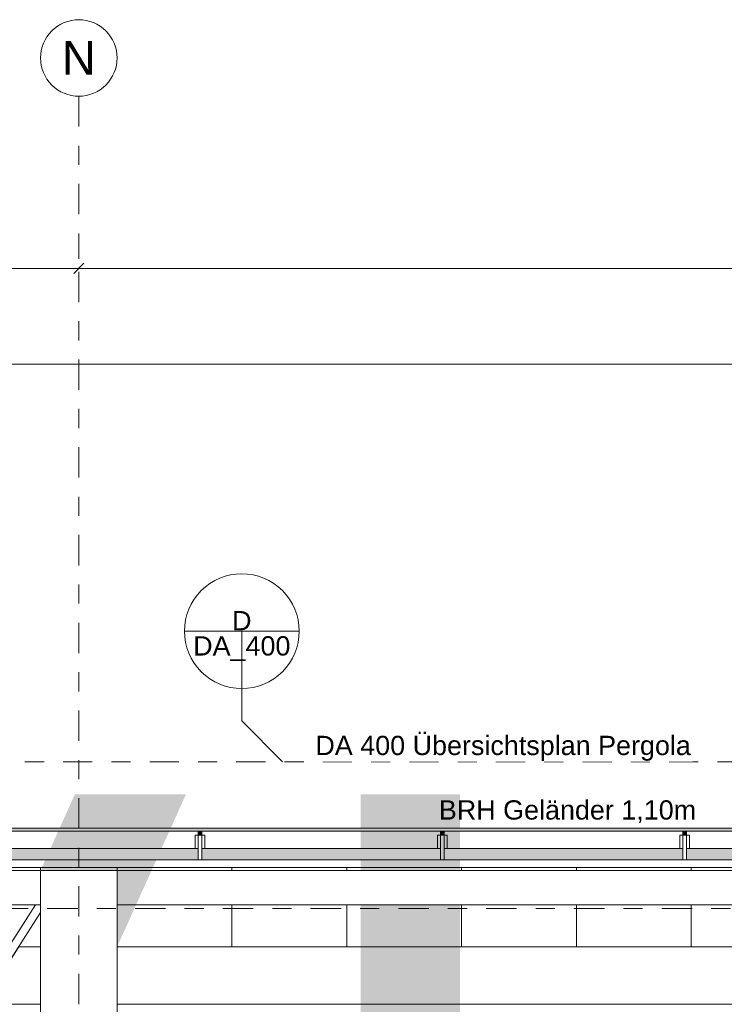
# Model space of a CAD drawing. Header units: metres. Extents: x -180 to 4, y -47 to 4.
# Tile 213 of 256: x -107.33 to -103.65, y -0.95 to 4.2. Entities that reach past the tile are written whole.
import ezdxf

# ---------------------------------------------------------------- set-up
doc = ezdxf.new("R2010")
doc.units = ezdxf.units.M
doc.header["$LTSCALE"] = 0.05
doc.header["$PDMODE"] = 1
doc.header["$PDSIZE"] = -2
doc.linetypes.add('ISO-10 Strichpunktlinie', pattern=[4.699, 3.048, -0.762, 0.127, -0.762])
doc.linetypes.add('Linienart-53', pattern=[5.291531, 3.175, -1.058062, 0.352704, -0.705764])
doc.layers.get('0').update_dxf_attribs({"lineweight": 25})
for name, color, linetype, lineweight, true_color in [('30 -36 Dächer- 3 Dachbeläge', 7, 'Continuous', 15, 0x9999ff), ('30 -36 Dächer- 4 Dachbekleidungen', 7, 'Continuous', 9, 0xccccff), ('70 -72 Beschriftung- 1 Beschriftung allgemein', 7, 'Continuous', 9, 0xff6633), ('70 -72 Beschriftung- 7 Detailverweise', 7, 'Continuous', 9, 0x00dd00), ('70 -72 Beschriftung- 7 Detailverweise Linie', 7, 'Continuous', 9, 0x00dd00), ('70 -76 Bemaßung- 2 Allgemein', 7, 'Continuous', 5, 0x6666cc)]:
    doc.layers.add(name, color=color, linetype=linetype, lineweight=lineweight, true_color=true_color)
for name, color, linetype, lineweight in [('40 -41 Abwasser_Wasser_Gas- 2 Wasser-1', 7, 'Continuous', 15), ('60- 61 allgemeine Ausstattung- 4 Terrassen', 7, 'Continuous', 9), ('70 -71 Achsen- 1 Gebäudeachsen', 7, 'Linienart-53', 18), ('70 -72 Beschriftung-14 Schatten', 7, 'Continuous', 5), ('Keine', 7, 'Continuous', 9)]:
    doc.layers.add(name, color=color, linetype=linetype, lineweight=lineweight)
doc.styles.add('Arial', font='arial.ttf')
doc.dimstyles.new('k+k_klein', dxfattribs={"dimtxt": 0.075516, "dimasz": 0.05302, "dimexe": 0.05, "dimexo": 0.15, "dimgap": 0.005, "dimtad": 1, "dimdec": 3, "dimtxsty": 'Arial', "dimblk": 'VW_SLASH-2', "dimblk1": 'VW_SLASH-2', "dimblk2": 'VW_SLASH-2', "dimcen": 0, "dimdle": 0.025, "dimadec": 3, "dimazin": 0, "dimtfac": 0.75, "dimtdec": 3, "dimtix": 1, "dimtmove": 0, "dimatfit": 0, "dimldrblk": 'VW_FILLEDARROW', "dimfxl": 0.1, "dimfxlon": 1, "dimfrac": 2, "dimtolj": 1, "dimarcsym": 0})

# ---------------------------------------------------------------- blocks, each defined once
blk = doc.blocks.new('Gruppe-923')
at = {"layer": '70 -72 Beschriftung- 1 Beschriftung allgemein', "insert": (-105.1393, 0.1193), "char_height": 0.100689, "attachment_point": 1, "line_spacing_factor": 0.970891, "style": 'Arial'}
blk.add_mtext('BRH Geländer 1,10m', dxfattribs=at)
blk = doc.blocks.new('Gruppe-1156')
at = {"color": 255}
blk.add_wipeout([(-106.3777, -0.132), (-106.3777, -0.062), (-106.3977, -0.062), (-106.3977, -0.132)], dxfattribs=at).dxf.layer = '30 -36 Dächer- 4 Dachbekleidungen'
at = {"layer": '30 -36 Dächer- 3 Dachbeläge', "linetype": 'Continuous', "lineweight": 0, "transparency": 33554687}
blk.add_hatch(color=254, dxfattribs=at).paths.add_polyline_path([(-106.3777, -0.042), (-106.3777, -0.062), (-106.3977, -0.062), (-106.3977, -0.042)])
at = {"layer": '30 -36 Dächer- 3 Dachbeläge', "color": 254, "linetype": 'Continuous', "lineweight": 9, "true_color": 0xccccff, "transparency": 33554687, "flags": 128}
blk.add_lwpolyline([(-106.3777, -0.042), (-106.3777, -0.062), (-106.3977, -0.062), (-106.3977, -0.042)], dxfattribs=at)
at = {"layer": '30 -36 Dächer- 4 Dachbekleidungen', "flags": 128}
for points in [[(-106.4127, -0.132), (-106.4127, -0.062), (-106.3977, -0.062)], [(-106.3777, -0.132), (-106.3777, -0.062), (-106.3977, -0.062), (-106.3977, -0.132)], [(-106.3627, -0.132), (-106.3627, -0.062), (-106.3777, -0.062)]]:
    blk.add_lwpolyline(points, dxfattribs=at)
at = {"color": 255}
blk.add_wipeout([(-106.3777, -0.132), (-106.3777, -0.192), (-106.3977, -0.192), (-106.3977, -0.132)], dxfattribs=at).dxf.layer = '30 -36 Dächer- 4 Dachbekleidungen'
at = {"layer": '30 -36 Dächer- 4 Dachbekleidungen', "flags": 128}
blk.add_lwpolyline([(-106.3777, -0.132), (-106.3777, -0.192), (-106.3977, -0.192), (-106.3977, -0.132)], dxfattribs=at)
blk = doc.blocks.new('Gruppe-1157')
at = {"color": 255}
blk.add_wipeout([(-105.111, -0.132), (-105.111, -0.062), (-105.131, -0.062), (-105.131, -0.132)], dxfattribs=at).dxf.layer = '30 -36 Dächer- 4 Dachbekleidungen'
at = {"layer": '30 -36 Dächer- 3 Dachbeläge', "linetype": 'Continuous', "lineweight": 0, "transparency": 33554687}
blk.add_hatch(color=254, dxfattribs=at).paths.add_polyline_path([(-105.111, -0.042), (-105.111, -0.062), (-105.131, -0.062), (-105.131, -0.042)])
at = {"layer": '30 -36 Dächer- 3 Dachbeläge', "color": 254, "linetype": 'Continuous', "lineweight": 9, "true_color": 0xccccff, "transparency": 33554687, "flags": 128}
blk.add_lwpolyline([(-105.111, -0.042), (-105.111, -0.062), (-105.131, -0.062), (-105.131, -0.042)], dxfattribs=at)
at = {"layer": '30 -36 Dächer- 4 Dachbekleidungen', "flags": 128}
for points in [[(-105.146, -0.132), (-105.146, -0.062), (-105.131, -0.062)], [(-105.111, -0.132), (-105.111, -0.062), (-105.131, -0.062), (-105.131, -0.132)], [(-105.096, -0.132), (-105.096, -0.062), (-105.111, -0.062)]]:
    blk.add_lwpolyline(points, dxfattribs=at)
at = {"color": 255}
blk.add_wipeout([(-105.111, -0.132), (-105.111, -0.192), (-105.131, -0.192), (-105.131, -0.132)], dxfattribs=at).dxf.layer = '30 -36 Dächer- 4 Dachbekleidungen'
at = {"layer": '30 -36 Dächer- 4 Dachbekleidungen', "flags": 128}
blk.add_lwpolyline([(-105.111, -0.132), (-105.111, -0.192), (-105.131, -0.192), (-105.131, -0.132)], dxfattribs=at)
blk = doc.blocks.new('Gruppe-1158')
at = {"color": 255}
blk.add_wipeout([(-103.8443, -0.132), (-103.8443, -0.062), (-103.8643, -0.062), (-103.8643, -0.132)], dxfattribs=at).dxf.layer = '30 -36 Dächer- 4 Dachbekleidungen'
at = {"layer": '30 -36 Dächer- 3 Dachbeläge', "linetype": 'Continuous', "lineweight": 0, "transparency": 33554687}
blk.add_hatch(color=254, dxfattribs=at).paths.add_polyline_path([(-103.8443, -0.042), (-103.8443, -0.062), (-103.8643, -0.062), (-103.8643, -0.042)])
at = {"layer": '30 -36 Dächer- 3 Dachbeläge', "color": 254, "linetype": 'Continuous', "lineweight": 9, "true_color": 0xccccff, "transparency": 33554687, "flags": 128}
blk.add_lwpolyline([(-103.8443, -0.042), (-103.8443, -0.062), (-103.8643, -0.062), (-103.8643, -0.042)], dxfattribs=at)
at = {"layer": '30 -36 Dächer- 4 Dachbekleidungen', "flags": 128}
for points in [[(-103.8793, -0.132), (-103.8793, -0.062), (-103.8643, -0.062)], [(-103.8443, -0.132), (-103.8443, -0.062), (-103.8643, -0.062), (-103.8643, -0.132)], [(-103.8293, -0.132), (-103.8293, -0.062), (-103.8443, -0.062)]]:
    blk.add_lwpolyline(points, dxfattribs=at)
at = {"color": 255}
blk.add_wipeout([(-103.8443, -0.132), (-103.8443, -0.192), (-103.8643, -0.192), (-103.8643, -0.132)], dxfattribs=at).dxf.layer = '30 -36 Dächer- 4 Dachbekleidungen'
at = {"layer": '30 -36 Dächer- 4 Dachbekleidungen', "flags": 128}
blk.add_lwpolyline([(-103.8443, -0.132), (-103.8443, -0.192), (-103.8643, -0.192), (-103.8643, -0.132)], dxfattribs=at)
blk = doc.blocks.new('Gruppe-1384')
at = {"layer": '30 -36 Dächer- 3 Dachbeläge', "linetype": 'Continuous', "lineweight": 0}
blk.add_hatch(color=254, dxfattribs=at).paths.add_polyline_path([(-159.80099996, -0.19204198), (-83.34099996, -0.19204198), (-83.34099996, -0.02704198), (-159.80099996, -0.02704198)])
at = {"layer": '30 -36 Dächer- 3 Dachbeläge', "flags": 128}
blk.add_lwpolyline([(-159.80099996, -0.19204198), (-83.34099996, -0.19204198), (-83.34099996, -0.02704198), (-159.80099996, -0.02704198)], close=True, dxfattribs=at)
at = {"layer": '70 -72 Beschriftung- 1 Beschriftung allgemein', "color": 7}
blk.add_blockref('Gruppe-923', (0, 0), dxfattribs=at)
at = {"color": 255, "lineweight": 9}
blk.add_wipeout([(-159.62399996, -0.64704198), (-83.51799996, -0.64704198), (-83.51799996, -0.94704198), (-159.62399996, -0.94704198)], dxfattribs=at).dxf.layer = '40 -41 Abwasser_Wasser_Gas- 2 Wasser-1'
at = {"layer": '60- 61 allgemeine Ausstattung- 4 Terrassen', "linetype": 'Continuous', "lineweight": 9, "transparency": 33554534}
h = blk.add_hatch(dxfattribs=at)
h.set_pattern_fill('Platte 60_60 SRF-1', style=0, pattern_type=2)
h.set_pattern_definition([(90, (-107.221, -0.64704), (-0.6, 7e-17), []), (0, (-107.221, -0.64704), (0, 0.6), [])])
h.paths.add_polyline_path([(-114.42099996, -0.19204198), (-107.22099996, -0.19204198), (-107.22099996, -0.64704198), (-114.42099996, -0.64704198)])
h = blk.add_hatch(dxfattribs=at)
h.set_pattern_fill('Platte 60_60 SRF-1', style=0, pattern_type=2)
h.set_pattern_definition([(90, (-99.621, -0.64704), (-0.6, 7e-17), []), (0, (-99.621, -0.64704), (0, 0.6), [])])
h.paths.add_polyline_path([(-106.82099996, -0.19204198), (-99.62099996, -0.19204198), (-99.62099996, -0.64704198), (-106.82099996, -0.64704198)])
at = {"layer": '40 -41 Abwasser_Wasser_Gas- 2 Wasser-1', "color": 7, "lineweight": 9, "flags": 128}
blk.add_lwpolyline([(-159.62399996, -0.64704198), (-83.51799996, -0.64704198), (-83.51799996, -0.94704198), (-159.62399996, -0.94704198)], close=True, dxfattribs=at)
at = {"layer": '60- 61 allgemeine Ausstattung- 4 Terrassen', "color": 252, "linetype": 'Continuous', "lineweight": 9, "true_color": 0x888888, "transparency": 33554687, "flags": 128}
blk.add_lwpolyline([(-114.42099996, -0.19204198), (-107.22099996, -0.19204198), (-107.22099996, -0.64704198), (-114.42099996, -0.64704198)], close=True, dxfattribs=at)
at = {"layer": '60- 61 allgemeine Ausstattung- 4 Terrassen', "color": 252, "linetype": 'Continuous', "lineweight": 9, "true_color": 0x888888, "flags": 128}
blk.add_lwpolyline([(-106.82099996, -0.19204198), (-99.62099996, -0.19204198), (-99.62099996, -0.64704198), (-106.82099996, -0.64704198)], close=True, dxfattribs=at)
at = {"color": 255}
blk.add_wipeout([(-159.80099996, -0.13204198), (-83.34099996, -0.13204198), (-83.34099996, -0.04204198), (-159.80099996, -0.04204198)], dxfattribs=at).dxf.layer = '30 -36 Dächer- 4 Dachbekleidungen'
at = {"layer": '30 -36 Dächer- 4 Dachbekleidungen', "flags": 128}
blk.add_lwpolyline([(-159.80099996, -0.13204198), (-83.34099996, -0.13204198), (-83.34099996, -0.04204198), (-159.80099996, -0.04204198)], close=True, dxfattribs=at)
at = {"color": 255}
blk.add_wipeout([(-159.80099996, -0.23204198), (-83.34099996, -0.23204198), (-83.34099996, -0.19204198), (-159.80099996, -0.19204198)], dxfattribs=at).dxf.layer = '30 -36 Dächer- 4 Dachbekleidungen'
at = {"layer": '30 -36 Dächer- 4 Dachbekleidungen', "flags": 128}
blk.add_lwpolyline([(-159.80099996, -0.23204198), (-83.34099996, -0.23204198), (-83.34099996, -0.19204198), (-159.80099996, -0.19204198)], close=True, dxfattribs=at)
at = {"layer": '70 -72 Beschriftung- 1 Beschriftung allgemein', "color": 7}
for name in ['Gruppe-1156', 'Gruppe-1157', 'Gruppe-1158']:
    blk.add_blockref(name, (0, 0), dxfattribs=at)
blk = doc.blocks.new('Gruppe-1434')
at = {"color": 255}
blk.add_wipeout([(-114.421, -0.4672), (-107.2466, -11.717), (-107.221, -11.717), (-107.221, -11.6769), (-114.3954, -0.427), (-114.421, -0.427)], dxfattribs=at).dxf.layer = '60- 61 allgemeine Ausstattung- 4 Terrassen'
blk.add_wipeout([(-107.221, -0.4672), (-107.221, -0.427), (-107.2466, -0.427), (-114.421, -11.6769), (-114.421, -11.717), (-114.3954, -11.717)], dxfattribs=at).dxf.layer = '60- 61 allgemeine Ausstattung- 4 Terrassen'
at = {"layer": '60- 61 allgemeine Ausstattung- 4 Terrassen', "flags": 128}
blk.add_lwpolyline([(-107.221, -0.4672), (-107.221, -0.427), (-107.2466, -0.427), (-114.421, -11.6769), (-114.421, -11.717), (-114.3954, -11.717)], close=True, dxfattribs=at)
blk = doc.blocks.new('Gruppe-1437')
at = {"layer": '60- 61 allgemeine Ausstattung- 4 Terrassen', "color": 7, "linetype": 'Continuous', "transparency": 33554495}
blk.add_solid([(-107.221, -5.0864), (-110.1429, -0.427), (-107.221, -5.1667), (-110.1932, -0.427)], dxfattribs=at)
blk = doc.blocks.new('Gruppe-1438')
at = {"layer": '70 -72 Beschriftung-14 Schatten', "linetype": 'Continuous', "lineweight": 0, "transparency": 33554495}
h = blk.add_hatch(color=7, dxfattribs=at)
h.paths.add_polyline_path([(-99.3181, -9.9923), (-99.7998, -11.277), (-99.381, -11.277), (-99.381, -11.1), (-83.518, -11.1), (-83.518, -8.7228), (-97.7878, -8.7228), (-97.4287, -7.9275), (-97.4287, 0.15), (-97.9487, 0.15), (-97.9487, -7.7933), (-105.0287, -7.7933), (-105.0287, 0.15), (-105.5487, 0.15), (-105.5487, -7.7933), (-112.6287, -7.7933), (-112.6287, 0.15), (-113.1487, 0.15), (-113.1487, -7.7933), (-120.2287, -7.7933), (-120.2287, 0.15), (-120.7487, 0.15), (-120.7487, -7.7933), (-127.8287, -7.7933), (-127.8287, 0.15), (-128.3487, 0.15), (-128.3487, -7.7933), (-135.4287, -7.7933), (-135.4287, 0.15), (-135.9487, 0.15), (-135.9487, -7.7933), (-143.0287, -7.7933), (-143.0287, 0.15), (-143.5487, 0.15), (-143.5487, -7.7933), (-150.6287, -7.7933), (-150.6287, 0.15), (-151.1487, 0.15), (-151.1487, -7.7933), (-158.2287, -7.7933), (-158.2287, 0.15), (-158.7487, 0.15), (-158.7487, -0.087), (-159.801, -0.087), (-159.801, -9.1985), (-166.4632, -9.1985), (-166.4632, -0.057), (-166.9832, -0.057), (-166.9832, -9.1985), (-174.0632, -9.1985), (-174.0632, -0.027), (-174.5832, -0.027), (-174.5832, -9.1985), (-175.221, -10.6111), (-175.221, -11.897), (-174.0632, -9.3327), (-167.0438, -9.3327), (-167.621, -10.6111), (-167.621, -11.897), (-166.4632, -9.3327), (-159.801, -9.3327), (-159.801, -10.1239), (-160.021, -10.6111), (-160.021, -11.897), (-159.831, -11.4762), (-159.831, -12.1155), (-158.8723, -9.9923), (-152.1416, -9.9923), (-152.421, -10.6111), (-152.421, -11.897), (-151.561, -9.9923), (-144.5416, -9.9923), (-144.821, -10.6111), (-144.821, -11.897), (-143.961, -9.9923), (-136.9416, -9.9923), (-137.221, -10.6111), (-137.221, -11.897), (-136.361, -9.9923), (-129.3416, -9.9923), (-129.621, -10.6111), (-129.621, -11.897), (-128.761, -9.9923), (-121.7416, -9.9923), (-122.021, -10.6111), (-122.021, -11.897), (-121.161, -9.9923), (-114.1416, -9.9923), (-114.421, -10.6111), (-114.421, -11.897), (-113.561, -9.9923), (-106.5416, -9.9923), (-106.821, -10.6111), (-106.821, -11.897), (-105.961, -9.9923)])
h.paths.add_polyline_path([(-151.2093, -7.9275), (-152.081, -9.8581), (-158.8117, -9.8581), (-158.7093, -9.6311), (-158.7093, -8.9919), (-158.2287, -7.9275)])
h.paths.add_polyline_path([(-99.2677, -9.8581), (-105.9004, -9.8581), (-105.0287, -7.9275), (-98.0093, -7.9275), (-98.3684, -8.7228), (-98.8421, -8.7228)])
h.paths.add_polyline_path([(-112.6287, -7.9275), (-105.6093, -7.9275), (-106.481, -9.8581), (-113.5004, -9.8581)])
h.paths.add_polyline_path([(-120.2287, -7.9275), (-113.2093, -7.9275), (-114.081, -9.8581), (-121.1004, -9.8581)])
h.paths.add_polyline_path([(-127.8287, -7.9275), (-120.8093, -7.9275), (-121.681, -9.8581), (-128.7004, -9.8581)])
h.paths.add_polyline_path([(-135.4287, -7.9275), (-128.4093, -7.9275), (-129.281, -9.8581), (-136.3004, -9.8581)])
h.paths.add_polyline_path([(-143.0287, -7.9275), (-136.0093, -7.9275), (-136.881, -9.8581), (-143.9004, -9.8581)])
h.paths.add_polyline_path([(-150.6287, -7.9275), (-143.6093, -7.9275), (-144.481, -9.8581), (-151.5004, -9.8581)])
at = {"color": 255, "lineweight": 9}
blk.add_wipeout([(-107.221, -0.247), (-106.821, -0.247), (-106.821, -11.897), (-107.221, -11.897)], dxfattribs=at).dxf.layer = '60- 61 allgemeine Ausstattung- 4 Terrassen'
at = {"layer": '60- 61 allgemeine Ausstattung- 4 Terrassen', "lineweight": 9, "flags": 128}
blk.add_lwpolyline([(-107.221, -0.247), (-106.821, -0.247), (-106.821, -11.897), (-107.221, -11.897)], close=True, dxfattribs=at)
at = {"color": 255, "lineweight": 9}
for points in [[(-114.421, -0.247), (-107.221, -0.247), (-107.221, -0.427), (-114.421, -0.427)], [(-106.821, -0.247), (-99.621, -0.247), (-99.621, -0.427), (-106.821, -0.427)]]:
    blk.add_wipeout(points, dxfattribs=at).dxf.layer = '60- 61 allgemeine Ausstattung- 4 Terrassen'
at = {"layer": '70 -72 Beschriftung-14 Schatten', "linetype": 'Continuous', "lineweight": 0, "transparency": 33554495}
blk.add_hatch(color=7, dxfattribs=at).paths.add_polyline_path([(-107.221, -0.247), (-106.821, -0.247), (-106.821, -0.647), (-106.4611, 0.15), (-107.0417, 0.15)])
at = {"layer": '60- 61 allgemeine Ausstattung- 4 Terrassen', "lineweight": 9, "flags": 128}
for points in [[(-114.421, -0.247), (-107.221, -0.247), (-107.221, -0.427), (-114.421, -0.427)], [(-106.821, -0.247), (-99.621, -0.247), (-99.621, -0.427), (-106.821, -0.427)]]:
    blk.add_lwpolyline(points, close=True, dxfattribs=at)
at = {"layer": '60- 61 allgemeine Ausstattung- 4 Terrassen', "color": 7}
blk.add_blockref('Gruppe-1434', (0, 0), dxfattribs=at)
blk.add_blockref('Gruppe-1437', (0, 0), dxfattribs=at)
blk = doc.blocks.new('_Dach_2D (2D)')
at = {"layer": '60- 61 allgemeine Ausstattung- 4 Terrassen', "color": 7}
blk.add_blockref('Gruppe-1384', (0, 0), dxfattribs=at)
blk.add_blockref('Gruppe-1438', (0, 0), dxfattribs=at)
blk = doc.blocks.new('VW_SLASH-2')
at = {"color": 0, "linetype": 'ByBlock', "lineweight": -2, "transparency": 16777216}
blk.add_line((0.472, 0), (-1, 0), dxfattribs=at)
at = {"color": 0, "lineweight": 5, "transparency": 16777216, "flags": 128}
blk.add_lwpolyline([(0.5, 0.5), (-0.5, -0.5)], dxfattribs=at)
blk = doc.blocks.new('*D2194')
at = {"layer": '70 -76 Bemaßung- 2 Allgemein', "color": 0, "lineweight": -2}
for p, q in [((-114.621, 3.05), (-114.621, 2.95)), ((-107.021, 3.05), (-107.021, 2.95)), ((-107.074, 2.9), (-114.568, 2.9))]:
    blk.add_line(p, q, dxfattribs=at)
at = {"layer": 'Defpoints', "color": 0}
for p in [(-114.621, 2.9), (-114.621, 2.9), (-107.021, 2.9)]:
    blk.add_point(p, dxfattribs=at)
at = {"layer": '70 -76 Bemaßung- 2 Allgemein', "color": 0, "lineweight": -2, "xscale": 0.05302001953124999, "yscale": 0.05302001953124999, "zscale": 0.05302001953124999, "rotation": 180}
blk.add_blockref('VW_SLASH-2', (-114.621, 2.9), dxfattribs=at)
at = {"layer": '70 -76 Bemaßung- 2 Allgemein', "color": 0, "lineweight": -2, "xscale": 0.05302001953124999, "yscale": 0.05302001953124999, "zscale": 0.05302001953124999}
blk.add_blockref('VW_SLASH-2', (-107.021, 2.9), dxfattribs=at)
at = {"layer": '70 -76 Bemaßung- 2 Allgemein', "color": 0, "insert": (-110.821, 2.9654), "char_height": 0.10069, "attachment_point": 5, "style": 'Arial'}
blk.add_mtext('\\A1;7,60', dxfattribs=at)
blk = doc.blocks.new('VW_FILLEDARROW')
at = {"linetype": 'Continuous', "lineweight": 0, "transparency": 16777216}
blk.add_hatch(color=0, dxfattribs=at).paths.add_polyline_path([(-2.829, 0.758), (0, 0), (-2.829, -0.758)])
at = {"color": 0, "lineweight": 5, "transparency": 16777216, "flags": 128}
blk.add_lwpolyline([(-2.829, 0.758), (0, 0), (-2.829, -0.758)], close=True, dxfattribs=at)
blk = doc.blocks.new('*D2195')
at = {"layer": '70 -76 Bemaßung- 2 Allgemein', "color": 0, "lineweight": -2}
for p, q in [((-107.021, 3.05), (-107.021, 2.95)), ((-99.421, 3.05), (-99.421, 2.95)), ((-99.474, 2.9), (-106.968, 2.9))]:
    blk.add_line(p, q, dxfattribs=at)
at = {"layer": 'Defpoints', "color": 0}
for p in [(-107.021, 2.9), (-107.021, 2.9), (-99.421, 2.9)]:
    blk.add_point(p, dxfattribs=at)
at = {"layer": '70 -76 Bemaßung- 2 Allgemein', "color": 0, "lineweight": -2, "xscale": 0.05302001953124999, "yscale": 0.05302001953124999, "zscale": 0.05302001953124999, "rotation": 180}
blk.add_blockref('VW_SLASH-2', (-107.021, 2.9), dxfattribs=at)
at = {"layer": '70 -76 Bemaßung- 2 Allgemein', "color": 0, "lineweight": -2, "xscale": 0.05302001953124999, "yscale": 0.05302001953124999, "zscale": 0.05302001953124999}
blk.add_blockref('VW_SLASH-2', (-99.421, 2.9), dxfattribs=at)
at = {"layer": '70 -76 Bemaßung- 2 Allgemein', "color": 0, "insert": (-103.221, 2.9654), "char_height": 0.10069, "attachment_point": 5, "style": 'Arial'}
blk.add_mtext('\\A1;7,60', dxfattribs=at)
blk = doc.blocks.new('*D2241')
at = {"layer": '70 -76 Bemaßung- 2 Allgemein', "color": 0, "lineweight": -2}
for p, q in [((-159.624, 2.3), (-159.624, 2.45)), ((-100.018, 2.3), (-100.018, 2.45)), ((-100.071, 2.4), (-159.571, 2.4))]:
    blk.add_line(p, q, dxfattribs=at)
at = {"layer": 'Defpoints', "color": 0}
for p in [(-159.624, 2.4), (-159.624, -0.497), (-100.018, -11.737)]:
    blk.add_point(p, dxfattribs=at)
at = {"layer": '70 -76 Bemaßung- 2 Allgemein', "color": 0, "lineweight": -2, "xscale": 0.05302001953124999, "yscale": 0.05302001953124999, "zscale": 0.05302001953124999, "rotation": 180}
blk.add_blockref('VW_SLASH-2', (-159.624, 2.4), dxfattribs=at)
at = {"layer": '70 -76 Bemaßung- 2 Allgemein', "color": 0, "lineweight": -2, "xscale": 0.05302001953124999, "yscale": 0.05302001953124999, "zscale": 0.05302001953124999}
blk.add_blockref('VW_SLASH-2', (-100.018, 2.4), dxfattribs=at)
at = {"layer": '70 -76 Bemaßung- 2 Allgemein', "color": 0, "insert": (-129.821, 2.4831), "char_height": 0.100689, "attachment_point": 5, "style": 'Arial'}
blk.add_mtext('\\A1;59,60\\S6^ ;', dxfattribs=at)
blk = doc.blocks.new('Gruppe-2070')
at = {"layer": '70 -72 Beschriftung- 7 Detailverweise'}
blk.add_line((-105.8691, 1.0036), (-106.4691, 1.0036), dxfattribs=at)
at = {"layer": '70 -72 Beschriftung- 7 Detailverweise', "flags": 128}
blk.add_lwpolyline([(-106.1691, 0.7036), (-106.1985, 0.705), (-106.2276, 0.7093), (-106.2562, 0.7165), (-106.2839, 0.7264), (-106.3105, 0.739), (-106.3357, 0.7541), (-106.3594, 0.7717), (-106.3812, 0.7914), (-106.401, 0.8132), (-106.4185, 0.8369), (-106.4336, 0.8621), (-106.4462, 0.8888), (-106.4562, 0.9165), (-106.4633, 0.945), (-106.4676, 0.9742), (-106.4691, 1.0036), (-106.4676, 1.033), (-106.4633, 1.0621), (-106.4562, 1.0906), (-106.4462, 1.1184), (-106.4336, 1.145), (-106.4185, 1.1702), (-106.401, 1.1939), (-106.3812, 1.2157), (-106.3594, 1.2355), (-106.3357, 1.253), (-106.3105, 1.2681), (-106.2839, 1.2807), (-106.2562, 1.2906), (-106.2276, 1.2978), (-106.1985, 1.3021), (-106.1691, 1.3036), (-106.1397, 1.3021), (-106.1105, 1.2978), (-106.082, 1.2906), (-106.0543, 1.2807), (-106.0277, 1.2681), (-106.0024, 1.253), (-105.9788, 1.2355), (-105.9569, 1.2157), (-105.9372, 1.1939), (-105.9196, 1.1702), (-105.9045, 1.145), (-105.8919, 1.1184), (-105.882, 1.0906), (-105.8748, 1.0621), (-105.8705, 1.033), (-105.8691, 1.0036), (-105.8705, 0.9742), (-105.8748, 0.945), (-105.882, 0.9165), (-105.8919, 0.8888), (-105.9045, 0.8621), (-105.9196, 0.8369), (-105.9372, 0.8132), (-105.9569, 0.7914), (-105.9788, 0.7717), (-106.0024, 0.7541), (-106.0277, 0.739), (-106.0543, 0.7264), (-106.082, 0.7165), (-106.1105, 0.7093), (-106.1397, 0.705)], close=True, dxfattribs=at)
at = {"layer": '70 -72 Beschriftung- 7 Detailverweise'}
blk.add_point((-106.1691, 1.0036), dxfattribs=at)
at = {"layer": '70 -72 Beschriftung- 7 Detailverweise', "line_spacing_factor": 0.96878, "style": 'Arial'}
for s, insert, char_height, attachment_point in [('D', (-106.1691, 1.0081), 0.1007, 8), ('DA_400', (-106.1691, 0.9769), 0.10069, 2)]:
    blk.add_mtext(s, dxfattribs=dict(at, insert=insert, char_height=char_height, attachment_point=attachment_point))
blk = doc.blocks.new('Gruppe-2071')
at = {"layer": '70 -72 Beschriftung- 7 Detailverweise', "transparency": 33554687}
for q in [(-106.1691, 1.0036), (-105.9559, 0.3209)]:
    blk.add_line((-106.1691, 0.5341), q, dxfattribs=at)
at = {"layer": '70 -72 Beschriftung- 7 Detailverweise', "color": 7, "transparency": 33554687}
blk.add_blockref('Gruppe-2070', (0, 0), dxfattribs=at)
blk = doc.blocks.new('_Achsen (3D)')
at = {"layer": '70 -71 Achsen- 1 Gebäudeachsen', "transparency": 33554687}
for p, q in [((-107.021, 3.8), (-107.021, -46.172)), ((-179.668, -0.447), (3.826, -0.447))]:
    blk.add_line(p, q, dxfattribs=at)
at = {"color": 255, "transparency": 33554687}
blk.add_wipeout([(-107.021, 4.2), (-107.0014, 4.199), (-106.982, 4.1961), (-106.9629, 4.1913), (-106.9445, 4.1847), (-106.9267, 4.1763), (-106.9099, 4.1663), (-106.8941, 4.1546), (-106.8796, 4.1414), (-106.8664, 4.1268), (-106.8547, 4.1111), (-106.8446, 4.0942), (-106.8362, 4.0765), (-106.8296, 4.058), (-106.8248, 4.039), (-106.822, 4.0196), (-106.821, 4), (-106.822, 3.9804), (-106.8248, 3.9609), (-106.8296, 3.9419), (-106.8362, 3.9234), (-106.8446, 3.9057), (-106.8547, 3.8888), (-106.8664, 3.8731), (-106.8796, 3.8585), (-106.8941, 3.8454), (-106.9099, 3.8337), (-106.9267, 3.8236), (-106.9445, 3.8152), (-106.9629, 3.8086), (-106.982, 3.8038), (-107.0014, 3.8009), (-107.021, 3.8), (-107.0406, 3.8009), (-107.06, 3.8038), (-107.0791, 3.8086), (-107.0975, 3.8152), (-107.1153, 3.8236), (-107.1321, 3.8337), (-107.1479, 3.8454), (-107.1624, 3.8585), (-107.1756, 3.8731), (-107.1873, 3.8888), (-107.1974, 3.9057), (-107.2058, 3.9234), (-107.2124, 3.9419), (-107.2172, 3.9609), (-107.22, 3.9804), (-107.221, 4), (-107.22, 4.0196), (-107.2172, 4.039), (-107.2124, 4.058), (-107.2058, 4.0765), (-107.1974, 4.0942), (-107.1873, 4.1111), (-107.1756, 4.1268), (-107.1624, 4.1414), (-107.1479, 4.1546), (-107.1321, 4.1663), (-107.1153, 4.1763), (-107.0975, 4.1847), (-107.0791, 4.1913), (-107.06, 4.1961), (-107.0406, 4.199)], dxfattribs=at).dxf.layer = 'Keine'
at = {"layer": 'Keine', "transparency": 33554687, "flags": 128}
blk.add_lwpolyline([(-107.021, 4.2), (-107.0014, 4.199), (-106.982, 4.1961), (-106.9629, 4.1913), (-106.9445, 4.1847), (-106.9267, 4.1763), (-106.9099, 4.1663), (-106.8941, 4.1546), (-106.8796, 4.1414), (-106.8664, 4.1268), (-106.8547, 4.1111), (-106.8446, 4.0942), (-106.8362, 4.0765), (-106.8296, 4.058), (-106.8248, 4.039), (-106.822, 4.0196), (-106.821, 4), (-106.822, 3.9804), (-106.8248, 3.9609), (-106.8296, 3.9419), (-106.8362, 3.9234), (-106.8446, 3.9057), (-106.8547, 3.8888), (-106.8664, 3.8731), (-106.8796, 3.8585), (-106.8941, 3.8454), (-106.9099, 3.8337), (-106.9267, 3.8236), (-106.9445, 3.8152), (-106.9629, 3.8086), (-106.982, 3.8038), (-107.0014, 3.8009), (-107.021, 3.8), (-107.0406, 3.8009), (-107.06, 3.8038), (-107.0791, 3.8086), (-107.0975, 3.8152), (-107.1153, 3.8236), (-107.1321, 3.8337), (-107.1479, 3.8454), (-107.1624, 3.8585), (-107.1756, 3.8731), (-107.1873, 3.8888), (-107.1974, 3.9057), (-107.2058, 3.9234), (-107.2124, 3.9419), (-107.2172, 3.9609), (-107.22, 3.9804), (-107.221, 4), (-107.22, 4.0196), (-107.2172, 4.039), (-107.2124, 4.058), (-107.2058, 4.0765), (-107.1974, 4.0942), (-107.1873, 4.1111), (-107.1756, 4.1268), (-107.1624, 4.1414), (-107.1479, 4.1546), (-107.1321, 4.1663), (-107.1153, 4.1763), (-107.0975, 4.1847), (-107.0791, 4.1913), (-107.06, 4.1961), (-107.0406, 4.199)], close=True, dxfattribs=at)
at = {"layer": 'Keine', "transparency": 33554687, "insert": (-107.021, 4), "char_height": 0.1762, "attachment_point": 5, "line_spacing_factor": 0.970891, "style": 'Arial'}
blk.add_mtext('N', dxfattribs=at)
blk = doc.blocks.new('Gruppe-1909')
at = {"layer": '70 -76 Bemaßung- 2 Allgemein'}
for base, p1, p2, picture, middle in [((-114.62099996, 2.89995802), (-107.02099996, 2.89995802), (-114.62099996, 2.89995802), '*D2194', (-110.82099996, 2.96542156)), ((-107.02099996, 2.89995802), (-99.42099996, 2.89995802), (-107.02099996, 2.89995802), '*D2195', (-103.22099996, 2.96542156))]:
    dim = blk.add_linear_dim(base=base, p1=p1, p2=p2, text='7,60', dimstyle='k+k_klein', override={"dimtxt": 0.100689, "dimgap": 0.005, "dimdec": 8, "dimpost": '<>', "dimtxsty": 'Arial', "dimtmove": 2}, dxfattribs=at)
    dim.commit()
    dim.dimension.update_dxf_attribs({"geometry": picture, "text_midpoint": middle})
blk = doc.blocks.new('Gruppe-1912')
at = {"layer": '70 -76 Bemaßung- 2 Allgemein'}
dim = blk.add_linear_dim(base=(-159.62399996, 2.39995802), p1=(-100.01799996, -11.73704198), p2=(-159.62399996, -0.49704198), text='59,60\\S6^ ;', dimstyle='k+k_klein', override={"dimtxt": 0.100689, "dimgap": 0.005, "dimdec": 8, "dimpost": '<>', "dimtxsty": 'Arial', "dimtmove": 2}, dxfattribs=at)
dim.commit()
dim.dimension.update_dxf_attribs({"geometry": '*D2241', "text_midpoint": (-129.82099996, 2.48305885)})
blk = doc.blocks.new('_Dach_2D Bemaßung_ Beschriftung (2D)')
at = {"layer": '70 -72 Beschriftung- 7 Detailverweise Linie', "linetype": 'ISO-10 Strichpunktlinie', "flags": 128}
blk.add_lwpolyline([(-176.32, 0.3208767), (-99.01, 0.3208767), (-99.01, -12.16), (-176.32, -12.16)], close=True, dxfattribs=at)
at = {"layer": '70 -72 Beschriftung- 7 Detailverweise'}
blk.add_blockref('Gruppe-2071', (0, 0), dxfattribs=at)
at = {"layer": '70 -76 Bemaßung- 2 Allgemein'}
for name in ['Gruppe-1909', 'Gruppe-1912']:
    blk.add_blockref(name, (0, 0), dxfattribs=at)
at = {"color": 255, "linetype": 'Continuous'}
blk.add_wipeout([(-105.78459047, 0.3208767), (-103.81296508, 0.3208767), (-103.81296508, 0.48315447), (-105.78459047, 0.48315447)], dxfattribs=at).dxf.layer = '70 -72 Beschriftung- 7 Detailverweise'
at = {"layer": '70 -72 Beschriftung- 7 Detailverweise', "insert": (-105.78459047, 0.45649035), "char_height": 0.1006886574, "attachment_point": 1, "line_spacing_factor": 0.96878, "style": 'Arial'}
blk.add_mtext('DA 400 Übersichtsplan Pergola', dxfattribs=at)

msp = doc.modelspace()

# ---------------------------------------------------------------- block references
at = {"layer": 'Keine', "color": 1}
msp.add_blockref('_Dach_2D (2D)', (0, 0), dxfattribs=at)

# ---------------------------------------------------------------- next in the draw order: block references
msp.add_blockref('_Dach_2D Bemaßung_ Beschriftung (2D)', (0, 0), dxfattribs=at)

# ---------------------------------------------------------------- next in the draw order: block references
msp.add_blockref('_Achsen (3D)', (0, 0), dxfattribs=at)

doc.saveas('drawing.dxf')
